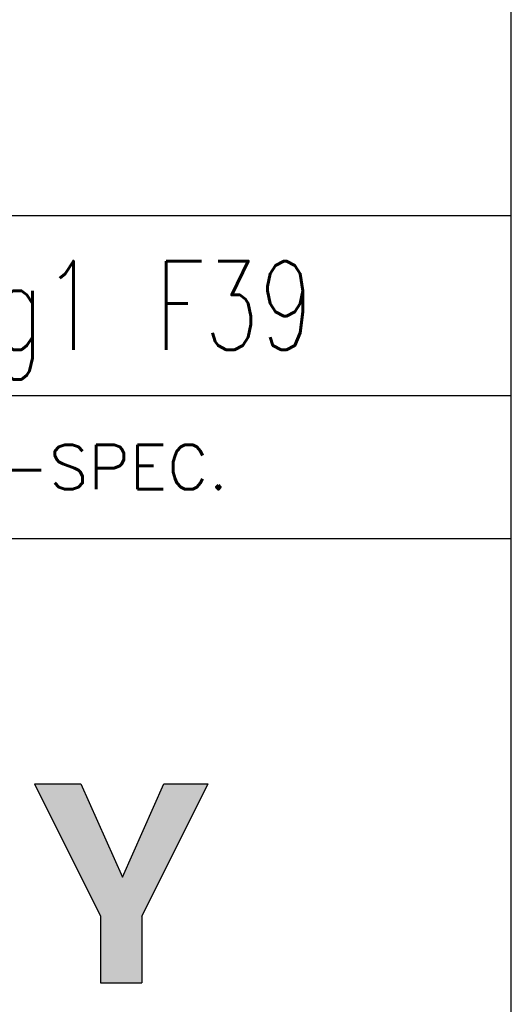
# Model space of a CAD drawing. Header units: inches. Extents: x -429 to 435, y -270 to 288.
# Tile 16 of 20: x 411 to 429, y -238 to -202. Entities that reach past the tile are written whole.
import ezdxf

# ---------------------------------------------------------------- set-up
doc = ezdxf.new("R2010")
doc.units = ezdxf.units.IN
doc.layers.add('1', color=7, linetype='Continuous')
doc.styles.add('CONVERTER_16', font='txt.shx', dxfattribs={"width": 1.035})
doc.styles.add('CONVERTER_17', font='txt.shx', dxfattribs={"width": 0.72})

# ---------------------------------------------------------------- blocks, each defined once
blk = doc.blocks.new('BOM', base_point=(228.4413107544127, -226.1721590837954))
at = {"color": 4, "linetype": 'Continuous'}
for p, q in [((224.1112486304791, -209.1121109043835), (428.5018736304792, -209.1121109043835)), ((224.1112486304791, -215.6121109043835), (428.5018736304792, -215.6121109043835))]:
    blk.add_line(p, q, dxfattribs=at)
at = {"color": 3, "insert": (411.1268736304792, -210.7621109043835), "char_height": 3.2, "attachment_point": 2, "line_spacing_factor": 1.02040816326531, "style": 'CONVERTER_17'}
blk.add_mtext('AlCuMg1 F39', dxfattribs=at)
at = {"color": 4, "insert": (411.1268736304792, -218.1917984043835), "char_height": 1.6, "attachment_point": 5, "line_spacing_factor": 1.12545018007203, "style": 'CONVERTER_16'}
blk.add_mtext("MAT'L-SPEC.", dxfattribs=at)
blk = doc.blocks.new('D_Size_Verigy_Frame', base_point=(-419.3462527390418, -254.8804718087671))
at = {"layer": '1', "linetype": 'Continuous'}
blk.add_hatch(color=4, dxfattribs=at).paths.add_polyline_path([(414.4831557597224, -232.9834709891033), (415.9803624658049, -229.6231617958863), (417.5718667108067, -229.6231617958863), (415.1765967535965, -234.4004087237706), (415.1765967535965, -236.799428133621), (413.6919743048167, -236.799428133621), (413.6919743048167, -234.4004087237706), (411.314986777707, -229.6231617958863), (412.9840414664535, -229.6231617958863)])
at = {"color": 7, "linetype": 'Continuous'}
blk.add_line((224.1112486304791, -220.7714859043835), (428.5018736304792, -220.7714859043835), dxfattribs=at)
at = {"layer": '1', "color": 7, "linetype": 'Continuous'}
blk.add_line((428.5018736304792, -260.9652359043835), (428.5018736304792, 279.1347640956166), dxfattribs=at)
at = {"layer": '1', "color": 4, "linetype": 'Continuous'}
for p, q in [((411.314986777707, -229.6231617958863), (412.9840414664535, -229.6231617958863)), ((411.314986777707, -229.6231617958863), (413.6919743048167, -234.4004087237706)), ((412.9840414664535, -229.6231617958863), (414.4831557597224, -232.9834709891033)), ((414.4831557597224, -232.9834709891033), (415.9803624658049, -229.6231617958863)), ((415.1765967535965, -234.4004087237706), (417.5718667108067, -229.6231617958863)), ((415.9803624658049, -229.6231617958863), (417.5718667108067, -229.6231617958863)), ((413.6919743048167, -234.4004087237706), (413.6919743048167, -236.799428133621)), ((415.1765967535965, -234.4004087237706), (415.1765967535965, -236.799428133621)), ((413.6919743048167, -236.799428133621), (415.1765967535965, -236.799428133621))]:
    blk.add_line(p, q, dxfattribs=at)
at = {"layer": '1'}
blk.add_blockref('BOM', (228.4413107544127, -226.1721590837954), dxfattribs=at)

msp = doc.modelspace()

# ---------------------------------------------------------------- block references
msp.add_blockref('D_Size_Verigy_Frame', (-419.3462527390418, -254.8804718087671))

doc.saveas('drawing.dxf')
